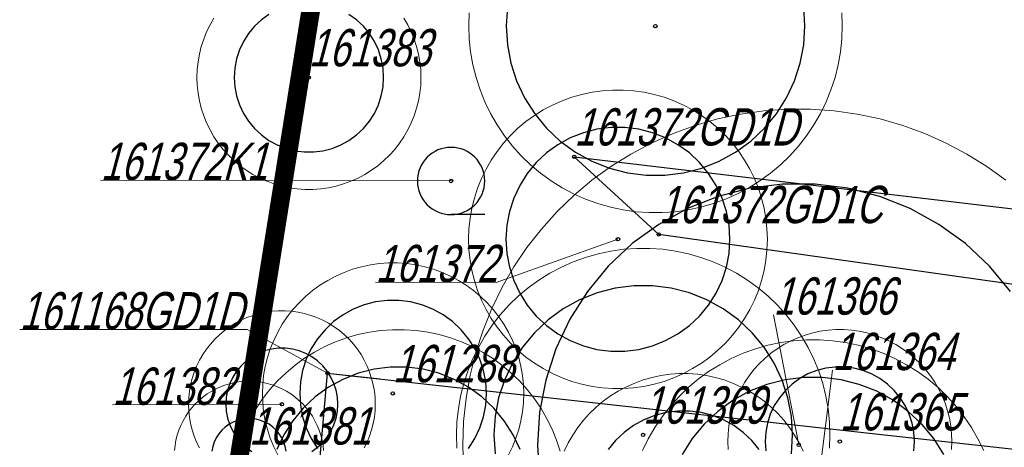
# Model space of a CAD drawing. Header units: metres. Extents: x 7419449 to 7420144, y 5549519 to 5549653.
# Tile 17 of 67: x 7419450 to 7419476, y 5549565 to 5549576. Entities that reach past the tile are written whole.
import ezdxf
from ezdxf.enums import TextEntityAlignment as Align
from ezdxf.lldxf.tags import DXFTag

# ---------------------------------------------------------------- set-up
doc = ezdxf.new("R2010")
doc.units = ezdxf.units.M
doc.layers.add('_4_GRANICA_OPRACOWANIA', color=146, linetype='2', lineweight=53, transparency=0.2)
doc.layers.add('_4_korony', color=7, linetype='Continuous', lineweight=25, true_color=0x7aa300)
for name, color, linetype, lineweight in [('_4_krzewy istniejące', 86, 'Continuous', 30), ('_4_NUMERY_PIKIET', 7, 'Continuous', 15), ('_4_SOD', 30, 'Continuous', 20)]:
    doc.layers.add(name, color=color, linetype=linetype, lineweight=lineweight)
doc.layers.add('_4_PUNKT_INWENTARYZACYJNY', color=7, linetype='Continuous')
doc.styles.add('STANDARD-Working1250', font='arial.ttf', dxfattribs={"height": 2.5})
tags = doc.linetypes.add('2', pattern=[0.9, 0.6, -0.3]).pattern_tags.tags
tags[6:7] = [DXFTag(74, 4), DXFTag(75, 0), DXFTag(340, '0'), DXFTag(46, 1.0), DXFTag(50, 0.0), DXFTag(44, 0.0), DXFTag(45, 0.0)]
tags[4:5] = [DXFTag(74, 4), DXFTag(75, 0), DXFTag(340, '0'), DXFTag(46, 1.0), DXFTag(50, 0.0), DXFTag(44, 0.0), DXFTag(45, 0.0)]

# ---------------------------------------------------------------- blocks, each defined once
blk = doc.blocks.new('A$C38776EB9')
at = {"linetype": 'Continuous', "transparency": 33554623}
blk.add_line((-0.525, -0.525), (0, -0.525), dxfattribs=at)
blk.add_circle((0, 0), 0.525, dxfattribs=at)

msp = doc.modelspace()

# ---------------------------------------------------------------- linework, layer by layer
at = {"layer": '_4_GRANICA_OPRACOWANIA', "lineweight": 30, "ltscale": 3, "const_width": 0.5}
msp.add_lwpolyline([(7419450.062, 5549530.83), (7419458.91, 5549530.45), (7419461.94, 5549530.29), (7419468.08, 5549529.97), (7419483.43, 5549529.18), (7419523.94, 5549526.59), (7419538.19, 5549526.4), (7419548.95, 5549525.8), (7419576.9, 5549524.47), (7419583.97, 5549584.15), (7419584.48, 5549588.54), (7419590.93, 5549644.33), (7419562.5, 5549640.55), (7419487.71, 5549630.61), (7419482.9, 5549629.97), (7419478.25, 5549627.12), (7419462.12, 5549617.26), (7419459.99, 5549593.07), (7419450.09, 5549531.19)], close=True, dxfattribs=at)
at = {"layer": '_4_korony', "linetype": 'Continuous', "flags": 128}
for points in [[(7419462.607, 5549576.602), (7419462.575, 5549576.101), (7419462.607, 5549575.6), (7419462.701, 5549575.106), (7419462.856, 5549574.629), (7419463.07, 5549574.174), (7419463.339, 5549573.75), (7419463.659, 5549573.363), (7419464.025, 5549573.019), (7419464.432, 5549572.724), (7419464.872, 5549572.482), (7419465.339, 5549572.297), (7419465.825, 5549572.172), (7419466.324, 5549572.109), (7419466.826, 5549572.109), (7419467.325, 5549572.172), (7419467.811, 5549572.297), (7419468.278, 5549572.482), (7419468.718, 5549572.724), (7419469.125, 5549573.019), (7419469.491, 5549573.363), (7419469.811, 5549573.75), (7419470.08, 5549574.174), (7419470.294, 5549574.629), (7419470.449, 5549575.106), (7419470.543, 5549575.6), (7419470.575, 5549576.101), (7419470.543, 5549576.602)], [(7419456.223, 5549576.413), (7419456.02, 5549576.265), (7419455.837, 5549576.093), (7419455.677, 5549575.9), (7419455.542, 5549575.688), (7419455.435, 5549575.46), (7419455.358, 5549575.221), (7419455.311, 5549574.975), (7419455.295, 5549574.724), (7419455.311, 5549574.473), (7419455.358, 5549574.227), (7419455.435, 5549573.988), (7419455.542, 5549573.76), (7419455.677, 5549573.548), (7419455.837, 5549573.355), (7419456.02, 5549573.183), (7419456.223, 5549573.035), (7419456.443, 5549572.914), (7419456.677, 5549572.822), (7419456.92, 5549572.759), (7419457.169, 5549572.728), (7419457.421, 5549572.728), (7419457.67, 5549572.759), (7419457.913, 5549572.822), (7419458.147, 5549572.914), (7419458.367, 5549573.035), (7419458.57, 5549573.183), (7419458.753, 5549573.355), (7419458.913, 5549573.548), (7419459.048, 5549573.76), (7419459.155, 5549573.988), (7419459.232, 5549574.227), (7419459.279, 5549574.473), (7419459.295, 5549574.724), (7419459.279, 5549574.975), (7419459.232, 5549575.221), (7419459.155, 5549575.46), (7419459.048, 5549575.688), (7419458.913, 5549575.9), (7419458.753, 5549576.093), (7419458.57, 5549576.265), (7419458.367, 5549576.413)], [(7419476.077, 5549568.992), (7419475.517, 5549569.67), (7419474.876, 5549570.272), (7419474.165, 5549570.788), (7419473.394, 5549571.212), (7419472.577, 5549571.535), (7419471.726, 5549571.754), (7419470.854, 5549571.864), (7419469.974, 5549571.864), (7419469.102, 5549571.754), (7419468.251, 5549571.535), (7419467.434, 5549571.212), (7419466.663, 5549570.788), (7419465.952, 5549570.272), (7419465.311, 5549569.67), (7419464.751, 5549568.992), (7419464.28, 5549568.25), (7419463.906, 5549567.455), (7419463.634, 5549566.619), (7419463.469, 5549565.755), (7419463.414, 5549564.878), (7419463.469, 5549564.001)], [(7419470.214, 5549564.647), (7419470.246, 5549565.148), (7419470.214, 5549565.649), (7419470.12, 5549566.143), (7419469.965, 5549566.62), (7419469.751, 5549567.075), (7419469.482, 5549567.499), (7419469.162, 5549567.886), (7419468.796, 5549568.23), (7419468.389, 5549568.525), (7419467.949, 5549568.767), (7419467.482, 5549568.952), (7419466.996, 5549569.077), (7419466.497, 5549569.14), (7419465.995, 5549569.14), (7419465.496, 5549569.077), (7419465.01, 5549568.952), (7419464.543, 5549568.767), (7419464.103, 5549568.525), (7419463.696, 5549568.23), (7419463.33, 5549567.886), (7419463.01, 5549567.499), (7419462.741, 5549567.075), (7419462.527, 5549566.62), (7419462.372, 5549566.143), (7419462.278, 5549565.649), (7419462.246, 5549565.148), (7419462.278, 5549564.647)], [(7419461.57, 5549564.788), (7419461.738, 5549565.053), (7419461.871, 5549565.337), (7419461.968, 5549565.635), (7419462.027, 5549565.944), (7419462.047, 5549566.257), (7419462.027, 5549566.57), (7419461.968, 5549566.879), (7419461.871, 5549567.177), (7419461.738, 5549567.461), (7419461.57, 5549567.726), (7419461.369, 5549567.968), (7419461.141, 5549568.183), (7419460.887, 5549568.368), (7419460.611, 5549568.519), (7419460.32, 5549568.635), (7419460.015, 5549568.713), (7419459.704, 5549568.752), (7419459.39, 5549568.752), (7419459.079, 5549568.713), (7419458.774, 5549568.635), (7419458.483, 5549568.519), (7419458.207, 5549568.368), (7419457.953, 5549568.183), (7419457.725, 5549567.968), (7419457.524, 5549567.726), (7419457.356, 5549567.461), (7419457.223, 5549567.177), (7419457.126, 5549566.879), (7419457.067, 5549566.57), (7419457.047, 5549566.257), (7419457.067, 5549565.944), (7419457.126, 5549565.635), (7419457.223, 5549565.337), (7419457.356, 5549565.053), (7419457.524, 5549564.788)], [(7419457.374, 5549564.708), (7419457.526, 5549564.818), (7419457.663, 5549564.947), (7419457.784, 5549565.092), (7419457.884, 5549565.251), (7419457.965, 5549565.422), (7419458.023, 5549565.601), (7419458.058, 5549565.786), (7419458.07, 5549565.974), (7419458.058, 5549566.162), (7419458.023, 5549566.347), (7419457.965, 5549566.526), (7419457.884, 5549566.697), (7419457.784, 5549566.856), (7419457.663, 5549567.001), (7419457.526, 5549567.13), (7419457.374, 5549567.24), (7419457.209, 5549567.331), (7419457.034, 5549567.401), (7419456.851, 5549567.447), (7419456.664, 5549567.471), (7419456.476, 5549567.471), (7419456.289, 5549567.447), (7419456.106, 5549567.401), (7419455.931, 5549567.331), (7419455.766, 5549567.24), (7419455.614, 5549567.13), (7419455.477, 5549567.001), (7419455.356, 5549566.856), (7419455.256, 5549566.697), (7419455.175, 5549566.526), (7419455.117, 5549566.347), (7419455.082, 5549566.162), (7419455.07, 5549565.974), (7419455.082, 5549565.786), (7419455.117, 5549565.601), (7419455.175, 5549565.422), (7419455.256, 5549565.251), (7419455.356, 5549565.092), (7419455.477, 5549564.947), (7419455.614, 5549564.818), (7419455.766, 5549564.708)], [(7419462.947, 5549564.758), (7419462.76, 5549565.156), (7419462.525, 5549565.527), (7419462.244, 5549565.866), (7419461.924, 5549566.167), (7419461.568, 5549566.425), (7419461.183, 5549566.637), (7419460.775, 5549566.799), (7419460.349, 5549566.908), (7419459.913, 5549566.963), (7419459.473, 5549566.963), (7419459.037, 5549566.908), (7419458.611, 5549566.799), (7419458.203, 5549566.637), (7419457.818, 5549566.425), (7419457.462, 5549566.167), (7419457.142, 5549565.866), (7419456.861, 5549565.527), (7419456.626, 5549565.156), (7419456.439, 5549564.758)], [(7419473.493, 5549564.72), (7419473.509, 5549564.971), (7419473.493, 5549565.222), (7419473.446, 5549565.468), (7419473.369, 5549565.707), (7419473.262, 5549565.935), (7419473.127, 5549566.147), (7419472.967, 5549566.34), (7419472.784, 5549566.512), (7419472.581, 5549566.66), (7419472.361, 5549566.781), (7419472.127, 5549566.873), (7419471.884, 5549566.936), (7419471.635, 5549566.967), (7419471.383, 5549566.967), (7419471.134, 5549566.936), (7419470.891, 5549566.873), (7419470.657, 5549566.781), (7419470.437, 5549566.66), (7419470.234, 5549566.512), (7419470.051, 5549566.34), (7419469.891, 5549566.147), (7419469.756, 5549565.935), (7419469.649, 5549565.707), (7419469.572, 5549565.468), (7419469.525, 5549565.222), (7419469.509, 5549564.971), (7419469.525, 5549564.72)], [(7419474.299, 5549564.626), (7419474.03, 5549565.05), (7419473.71, 5549565.437), (7419473.344, 5549565.781), (7419472.937, 5549566.076), (7419472.497, 5549566.318), (7419472.03, 5549566.503), (7419471.544, 5549566.628), (7419471.045, 5549566.691), (7419470.543, 5549566.691), (7419470.044, 5549566.628), (7419469.558, 5549566.503), (7419469.091, 5549566.318), (7419468.651, 5549566.076), (7419468.244, 5549565.781), (7419467.878, 5549565.437), (7419467.558, 5549565.05), (7419467.289, 5549564.626)], [(7419469.352, 5549564.761), (7419469.151, 5549565.003), (7419468.923, 5549565.218), (7419468.669, 5549565.403), (7419468.393, 5549565.554), (7419468.102, 5549565.67), (7419467.797, 5549565.748), (7419467.486, 5549565.787), (7419467.172, 5549565.787), (7419466.861, 5549565.748), (7419466.556, 5549565.67), (7419466.265, 5549565.554), (7419465.989, 5549565.403), (7419465.735, 5549565.218), (7419465.507, 5549565.003), (7419465.306, 5549564.761)], [(7419456.682, 5549564.714), (7419456.659, 5549564.838), (7419456.62, 5549564.957), (7419456.566, 5549565.071), (7419456.499, 5549565.177), (7419456.419, 5549565.274), (7419456.327, 5549565.36), (7419456.226, 5549565.433), (7419456.116, 5549565.494), (7419455.999, 5549565.54), (7419455.877, 5549565.571), (7419455.753, 5549565.587), (7419455.627, 5549565.587), (7419455.503, 5549565.571), (7419455.381, 5549565.54), (7419455.264, 5549565.494), (7419455.154, 5549565.433), (7419455.053, 5549565.36), (7419454.961, 5549565.274), (7419454.881, 5549565.177), (7419454.814, 5549565.071), (7419454.76, 5549564.957), (7419454.721, 5549564.838), (7419454.698, 5549564.714)]]:
    msp.add_lwpolyline(points, dxfattribs=at)
msp.add_lwpolyline([(7419468.569, 5549570.388), (7419468.545, 5549570.764), (7419468.475, 5549571.134), (7419468.358, 5549571.492), (7419468.198, 5549571.833), (7419467.996, 5549572.151), (7419467.756, 5549572.442), (7419467.481, 5549572.7), (7419467.176, 5549572.921), (7419466.846, 5549573.102), (7419466.496, 5549573.241), (7419466.131, 5549573.335), (7419465.757, 5549573.382), (7419465.381, 5549573.382), (7419465.007, 5549573.335), (7419464.642, 5549573.241), (7419464.292, 5549573.102), (7419463.962, 5549572.921), (7419463.657, 5549572.7), (7419463.382, 5549572.442), (7419463.142, 5549572.151), (7419462.94, 5549571.833), (7419462.78, 5549571.492), (7419462.663, 5549571.134), (7419462.593, 5549570.764), (7419462.569, 5549570.388), (7419462.593, 5549570.012), (7419462.663, 5549569.642), (7419462.78, 5549569.284), (7419462.94, 5549568.943), (7419463.142, 5549568.625), (7419463.382, 5549568.334), (7419463.657, 5549568.076), (7419463.962, 5549567.855), (7419464.292, 5549567.674), (7419464.642, 5549567.535), (7419465.007, 5549567.441), (7419465.381, 5549567.394), (7419465.757, 5549567.394), (7419466.131, 5549567.441), (7419466.496, 5549567.535), (7419466.846, 5549567.674), (7419467.176, 5549567.855), (7419467.481, 5549568.076), (7419467.756, 5549568.334), (7419467.996, 5549568.625), (7419468.198, 5549568.943), (7419468.358, 5549569.284), (7419468.475, 5549569.642), (7419468.545, 5549570.012)], close=True, dxfattribs=at)
at = {"layer": '_4_krzewy istniejące'}
msp.add_lwpolyline([(7419485.86, 5549570.05), (7419485.79, 5549567.82), (7419466.66, 5549570.52), (7419464.4, 5549572.6), (7419485.86, 5549570.05)], dxfattribs=at)
at = {"layer": '_4_krzewy istniejące', "elevation": 10.18}
msp.add_lwpolyline([(7419533.763, 5549558.395), (7419528.84, 5549526.525), (7419523.94, 5549526.59), (7419483.43, 5549529.18), (7419454.642, 5549530.858), (7419457.792, 5549566.805), (7419533.763, 5549558.395)], dxfattribs=at)
at = {"layer": '_4_NUMERY_PIKIET'}
for points in [[(7419461.1, 5549571.95), (7419451.716, 5549571.97)], [(7419465.57, 5549570.39), (7419462.311, 5549569.233), (7419459.076, 5549569.236)], [(7419470.41, 5549564.88), (7419469.733, 5549568.366)], [(7419470.79, 5549562.7), (7419471.315, 5549566.881)], [(7419456.57, 5549565.97), (7419452.033, 5549565.952)]]:
    msp.add_lwpolyline(points, dxfattribs=at)
at = {"layer": '_4_NUMERY_PIKIET', "elevation": 10.18}
for points in [[(7419457.792, 5549566.805), (7419455.642, 5549567.971), (7419449.549, 5549567.971)], [(7419459.19, 5549566.65), (7419457.792, 5549566.805)]]:
    msp.add_lwpolyline(points, dxfattribs=at)
at = {"layer": '_4_PUNKT_INWENTARYZACYJNY'}
for centre in [(7419466.57, 5549576.1), (7419457.29, 5549574.72), (7419464.4, 5549572.6), (7419461.1, 5549571.95), (7419465.57, 5549570.39), (7419466.66, 5549570.52), (7419457.792, 5549566.805, 10.18), (7419459.54, 5549566.26), (7419456.57, 5549565.97), (7419466.24, 5549565.15), (7419470.41, 5549564.88), (7419471.51, 5549564.97)]:
    msp.add_circle(centre, 0.045, dxfattribs=at)
at = {"layer": '_4_SOD', "flags": 128}
for points in [[(7419454.751, 5549576.314), (7419454.646, 5549576.132), (7419454.554, 5549575.944), (7419454.476, 5549575.75), (7419454.411, 5549575.551), (7419454.361, 5549575.348), (7419454.324, 5549575.142), (7419454.302, 5549574.933), (7419454.295, 5549574.724), (7419454.302, 5549574.515), (7419454.324, 5549574.306), (7419454.361, 5549574.1), (7419454.411, 5549573.897), (7419454.476, 5549573.698), (7419454.554, 5549573.504), (7419454.646, 5549573.316), (7419454.751, 5549573.134), (7419454.868, 5549572.961), (7419454.997, 5549572.796), (7419455.137, 5549572.64), (7419455.288, 5549572.495), (7419455.448, 5549572.36), (7419455.617, 5549572.237), (7419455.795, 5549572.126), (7419455.98, 5549572.028), (7419456.171, 5549571.942), (7419456.368, 5549571.871), (7419456.569, 5549571.813), (7419456.774, 5549571.77), (7419456.981, 5549571.74), (7419457.19, 5549571.726), (7419457.4, 5549571.726), (7419457.609, 5549571.74), (7419457.816, 5549571.77), (7419458.021, 5549571.813), (7419458.222, 5549571.871), (7419458.419, 5549571.942), (7419458.61, 5549572.028), (7419458.795, 5549572.126), (7419458.973, 5549572.237), (7419459.142, 5549572.36), (7419459.302, 5549572.495), (7419459.453, 5549572.64), (7419459.593, 5549572.796), (7419459.722, 5549572.961), (7419459.839, 5549573.134), (7419459.944, 5549573.316), (7419460.036, 5549573.504), (7419460.114, 5549573.698), (7419460.179, 5549573.897), (7419460.229, 5549574.1), (7419460.266, 5549574.306), (7419460.288, 5549574.515), (7419460.295, 5549574.724), (7419460.288, 5549574.933), (7419460.266, 5549575.142), (7419460.229, 5549575.348), (7419460.179, 5549575.551), (7419460.114, 5549575.75), (7419460.036, 5549575.944), (7419459.944, 5549576.132), (7419459.839, 5549576.314)], [(7419461.587, 5549576.45), (7419461.575, 5549576.101), (7419461.587, 5549575.752), (7419461.624, 5549575.405), (7419461.684, 5549575.061), (7419461.769, 5549574.723), (7419461.877, 5549574.391), (7419462.007, 5549574.067), (7419462.16, 5549573.754), (7419462.335, 5549573.451), (7419462.53, 5549573.162), (7419462.745, 5549572.887), (7419462.978, 5549572.628), (7419463.229, 5549572.385), (7419463.497, 5549572.161), (7419463.779, 5549571.956), (7419464.075, 5549571.771), (7419464.383, 5549571.607), (7419464.702, 5549571.465), (7419465.03, 5549571.346), (7419465.365, 5549571.25), (7419465.707, 5549571.177), (7419466.052, 5549571.128), (7419466.401, 5549571.104), (7419466.749, 5549571.104), (7419467.098, 5549571.128), (7419467.443, 5549571.177), (7419467.785, 5549571.25), (7419468.12, 5549571.346), (7419468.448, 5549571.465), (7419468.767, 5549571.607), (7419469.075, 5549571.771), (7419469.371, 5549571.956), (7419469.653, 5549572.161), (7419469.921, 5549572.385), (7419470.172, 5549572.628), (7419470.405, 5549572.887), (7419470.62, 5549573.162), (7419470.815, 5549573.451), (7419470.99, 5549573.754), (7419471.143, 5549574.067), (7419471.273, 5549574.391), (7419471.381, 5549574.723), (7419471.466, 5549575.061), (7419471.526, 5549575.405), (7419471.563, 5549575.752), (7419471.575, 5549576.101), (7419471.563, 5549576.45)], [(7419475.955, 5549571.97), (7419475.447, 5549572.339), (7419474.914, 5549572.672), (7419474.359, 5549572.967), (7419473.785, 5549573.223), (7419473.195, 5549573.438), (7419472.591, 5549573.611), (7419471.977, 5549573.741), (7419471.355, 5549573.829), (7419470.728, 5549573.873), (7419470.1, 5549573.873), (7419469.473, 5549573.829), (7419468.851, 5549573.741), (7419468.237, 5549573.611), (7419467.633, 5549573.438), (7419467.043, 5549573.223), (7419466.469, 5549572.967), (7419465.914, 5549572.672), (7419465.381, 5549572.339), (7419464.873, 5549571.97), (7419464.392, 5549571.566), (7419463.94, 5549571.13), (7419463.52, 5549570.663), (7419463.133, 5549570.168), (7419462.782, 5549569.647), (7419462.467, 5549569.103), (7419462.192, 5549568.539), (7419461.957, 5549567.956), (7419461.763, 5549567.359), (7419461.611, 5549566.749), (7419461.502, 5549566.131), (7419461.436, 5549565.506), (7419461.414, 5549564.878), (7419461.436, 5549564.25)], [(7419471.234, 5549564.799), (7419471.246, 5549565.148), (7419471.234, 5549565.497), (7419471.197, 5549565.844), (7419471.137, 5549566.188), (7419471.052, 5549566.526), (7419470.944, 5549566.858), (7419470.814, 5549567.182), (7419470.661, 5549567.495), (7419470.486, 5549567.798), (7419470.291, 5549568.087), (7419470.076, 5549568.362), (7419469.843, 5549568.621), (7419469.592, 5549568.864), (7419469.324, 5549569.088), (7419469.042, 5549569.293), (7419468.746, 5549569.478), (7419468.438, 5549569.642), (7419468.119, 5549569.784), (7419467.791, 5549569.903), (7419467.456, 5549569.999), (7419467.114, 5549570.072), (7419466.769, 5549570.121), (7419466.42, 5549570.145), (7419466.072, 5549570.145), (7419465.723, 5549570.121), (7419465.378, 5549570.072), (7419465.036, 5549569.999), (7419464.701, 5549569.903), (7419464.373, 5549569.784), (7419464.054, 5549569.642), (7419463.746, 5549569.478), (7419463.45, 5549569.293), (7419463.168, 5549569.088), (7419462.9, 5549568.864), (7419462.649, 5549568.621), (7419462.416, 5549568.362), (7419462.201, 5549568.087), (7419462.006, 5549567.798), (7419461.831, 5549567.495), (7419461.678, 5549567.182), (7419461.548, 5549566.858), (7419461.44, 5549566.526), (7419461.355, 5549566.188), (7419461.295, 5549565.844), (7419461.258, 5549565.497), (7419461.246, 5549565.148), (7419461.258, 5549564.799)], [(7419462.637, 5549564.614), (7419462.744, 5549564.833), (7419462.836, 5549565.06), (7419462.911, 5549565.292), (7419462.971, 5549565.529), (7419463.013, 5549565.77), (7419463.038, 5549566.013), (7419463.047, 5549566.257), (7419463.038, 5549566.501), (7419463.013, 5549566.744), (7419462.971, 5549566.985), (7419462.911, 5549567.222), (7419462.836, 5549567.454), (7419462.744, 5549567.681), (7419462.637, 5549567.9), (7419462.515, 5549568.112), (7419462.379, 5549568.314), (7419462.228, 5549568.507), (7419462.065, 5549568.688), (7419461.889, 5549568.858), (7419461.702, 5549569.015), (7419461.504, 5549569.159), (7419461.297, 5549569.288), (7419461.081, 5549569.403), (7419460.858, 5549569.502), (7419460.629, 5549569.586), (7419460.394, 5549569.653), (7419460.155, 5549569.704), (7419459.913, 5549569.738), (7419459.669, 5549569.755), (7419459.425, 5549569.755), (7419459.181, 5549569.738), (7419458.939, 5549569.704), (7419458.7, 5549569.653), (7419458.465, 5549569.586), (7419458.236, 5549569.502), (7419458.013, 5549569.403), (7419457.797, 5549569.288), (7419457.59, 5549569.159), (7419457.392, 5549569.015), (7419457.205, 5549568.858), (7419457.029, 5549568.688), (7419456.866, 5549568.507), (7419456.715, 5549568.314), (7419456.579, 5549568.112), (7419456.457, 5549567.9), (7419456.35, 5549567.681), (7419456.258, 5549567.454), (7419456.183, 5549567.222), (7419456.123, 5549566.985), (7419456.081, 5549566.744), (7419456.056, 5549566.501), (7419456.047, 5549566.257), (7419456.056, 5549566.013), (7419456.081, 5549565.77), (7419456.123, 5549565.529), (7419456.183, 5549565.292), (7419456.258, 5549565.06), (7419456.35, 5549564.833), (7419456.457, 5549564.614)], [(7419458.777, 5549564.8), (7419458.854, 5549564.957), (7419458.919, 5549565.119), (7419458.973, 5549565.285), (7419459.015, 5549565.454), (7419459.046, 5549565.626), (7419459.064, 5549565.8), (7419459.07, 5549565.974), (7419459.064, 5549566.148), (7419459.046, 5549566.322), (7419459.015, 5549566.494), (7419458.973, 5549566.663), (7419458.919, 5549566.829), (7419458.854, 5549566.991), (7419458.777, 5549567.148), (7419458.69, 5549567.299), (7419458.593, 5549567.443), (7419458.485, 5549567.581), (7419458.368, 5549567.711), (7419458.243, 5549567.832), (7419458.109, 5549567.944), (7419457.968, 5549568.047), (7419457.82, 5549568.139), (7419457.666, 5549568.221), (7419457.507, 5549568.292), (7419457.343, 5549568.352), (7419457.175, 5549568.4), (7419457.004, 5549568.436), (7419456.831, 5549568.46), (7419456.657, 5549568.472), (7419456.483, 5549568.472), (7419456.309, 5549568.46), (7419456.136, 5549568.436), (7419455.965, 5549568.4), (7419455.797, 5549568.352), (7419455.633, 5549568.292), (7419455.474, 5549568.221), (7419455.32, 5549568.139), (7419455.172, 5549568.047), (7419455.031, 5549567.944), (7419454.897, 5549567.832), (7419454.772, 5549567.711), (7419454.655, 5549567.581), (7419454.547, 5549567.443), (7419454.45, 5549567.299), (7419454.363, 5549567.148), (7419454.286, 5549566.991), (7419454.221, 5549566.829), (7419454.167, 5549566.663), (7419454.125, 5549566.494), (7419454.094, 5549566.322), (7419454.076, 5549566.148), (7419454.07, 5549565.974), (7419454.076, 5549565.8), (7419454.094, 5549565.626), (7419454.125, 5549565.454), (7419454.167, 5549565.285), (7419454.221, 5549565.119), (7419454.286, 5549564.957), (7419454.363, 5549564.8)], [(7419464.019, 5549564.71), (7419463.922, 5549565.009), (7419463.804, 5549565.3), (7419463.666, 5549565.583), (7419463.509, 5549565.855), (7419463.334, 5549566.115), (7419463.14, 5549566.363), (7419462.93, 5549566.596), (7419462.704, 5549566.814), (7419462.463, 5549567.016), (7419462.209, 5549567.201), (7419461.943, 5549567.367), (7419461.666, 5549567.515), (7419461.379, 5549567.642), (7419461.084, 5549567.75), (7419460.782, 5549567.836), (7419460.474, 5549567.902), (7419460.163, 5549567.945), (7419459.85, 5549567.967), (7419459.536, 5549567.967), (7419459.223, 5549567.945), (7419458.912, 5549567.902), (7419458.604, 5549567.836), (7419458.302, 5549567.75), (7419458.007, 5549567.642), (7419457.72, 5549567.515), (7419457.443, 5549567.367), (7419457.177, 5549567.201), (7419456.923, 5549567.016), (7419456.682, 5549566.814), (7419456.456, 5549566.596), (7419456.246, 5549566.363), (7419456.052, 5549566.115), (7419455.877, 5549565.855), (7419455.72, 5549565.583), (7419455.582, 5549565.3), (7419455.464, 5549565.009), (7419455.367, 5549564.71)], [(7419474.502, 5549564.762), (7419474.509, 5549564.971), (7419474.502, 5549565.18), (7419474.48, 5549565.389), (7419474.443, 5549565.595), (7419474.393, 5549565.798), (7419474.328, 5549565.997), (7419474.25, 5549566.191), (7419474.158, 5549566.379), (7419474.053, 5549566.561), (7419473.936, 5549566.734), (7419473.807, 5549566.899), (7419473.667, 5549567.055), (7419473.516, 5549567.2), (7419473.356, 5549567.335), (7419473.187, 5549567.458), (7419473.009, 5549567.569), (7419472.824, 5549567.667), (7419472.633, 5549567.753), (7419472.436, 5549567.824), (7419472.235, 5549567.882), (7419472.03, 5549567.925), (7419471.823, 5549567.955), (7419471.614, 5549567.969), (7419471.404, 5549567.969), (7419471.195, 5549567.955), (7419470.988, 5549567.925), (7419470.783, 5549567.882), (7419470.582, 5549567.824), (7419470.385, 5549567.753), (7419470.194, 5549567.667), (7419470.009, 5549567.569), (7419469.831, 5549567.458), (7419469.662, 5549567.335), (7419469.502, 5549567.2), (7419469.351, 5549567.055), (7419469.211, 5549566.899), (7419469.082, 5549566.734), (7419468.965, 5549566.561), (7419468.86, 5549566.379), (7419468.768, 5549566.191), (7419468.69, 5549565.997), (7419468.625, 5549565.798), (7419468.575, 5549565.595), (7419468.538, 5549565.389), (7419468.516, 5549565.18), (7419468.509, 5549564.971), (7419468.516, 5549564.762)], [(7419475.362, 5549564.733), (7419475.209, 5549565.046), (7419475.034, 5549565.349), (7419474.839, 5549565.638), (7419474.624, 5549565.913), (7419474.391, 5549566.172), (7419474.14, 5549566.415), (7419473.872, 5549566.639), (7419473.59, 5549566.844), (7419473.294, 5549567.029), (7419472.986, 5549567.193), (7419472.667, 5549567.335), (7419472.339, 5549567.454), (7419472.004, 5549567.55), (7419471.662, 5549567.623), (7419471.317, 5549567.672), (7419470.968, 5549567.696), (7419470.62, 5549567.696), (7419470.271, 5549567.672), (7419469.926, 5549567.623), (7419469.584, 5549567.55), (7419469.249, 5549567.454), (7419468.921, 5549567.335), (7419468.602, 5549567.193), (7419468.294, 5549567.029), (7419467.998, 5549566.844), (7419467.716, 5549566.639), (7419467.448, 5549566.415), (7419467.197, 5549566.172), (7419466.964, 5549565.913), (7419466.749, 5549565.638), (7419466.554, 5549565.349), (7419466.379, 5549565.046), (7419466.226, 5549564.733)], [(7419470.526, 5549564.716), (7419470.419, 5549564.935), (7419470.297, 5549565.147), (7419470.161, 5549565.349), (7419470.01, 5549565.542), (7419469.847, 5549565.723), (7419469.671, 5549565.893), (7419469.484, 5549566.05), (7419469.286, 5549566.194), (7419469.079, 5549566.323), (7419468.863, 5549566.438), (7419468.64, 5549566.537), (7419468.411, 5549566.621), (7419468.176, 5549566.688), (7419467.937, 5549566.739), (7419467.695, 5549566.773), (7419467.451, 5549566.79), (7419467.207, 5549566.79), (7419466.963, 5549566.773), (7419466.721, 5549566.739), (7419466.482, 5549566.688), (7419466.247, 5549566.621), (7419466.018, 5549566.537), (7419465.795, 5549566.438), (7419465.579, 5549566.323), (7419465.372, 5549566.194), (7419465.174, 5549566.05), (7419464.987, 5549565.893), (7419464.811, 5549565.723), (7419464.648, 5549565.542), (7419464.497, 5549565.349), (7419464.361, 5549565.147), (7419464.239, 5549564.935), (7419464.132, 5549564.716)], [(7419457.685, 5549564.729), (7419457.671, 5549564.867), (7419457.646, 5549565.005), (7419457.613, 5549565.14), (7419457.569, 5549565.273), (7419457.517, 5549565.402), (7419457.456, 5549565.528), (7419457.386, 5549565.649), (7419457.308, 5549565.765), (7419457.222, 5549565.875), (7419457.129, 5549565.978), (7419457.028, 5549566.075), (7419456.921, 5549566.165), (7419456.808, 5549566.247), (7419456.69, 5549566.321), (7419456.567, 5549566.387), (7419456.439, 5549566.443), (7419456.308, 5549566.491), (7419456.174, 5549566.53), (7419456.037, 5549566.559), (7419455.899, 5549566.578), (7419455.76, 5549566.588), (7419455.62, 5549566.588), (7419455.481, 5549566.578), (7419455.343, 5549566.559), (7419455.206, 5549566.53), (7419455.072, 5549566.491), (7419454.941, 5549566.443), (7419454.813, 5549566.387), (7419454.69, 5549566.321), (7419454.572, 5549566.247), (7419454.459, 5549566.165), (7419454.352, 5549566.075), (7419454.251, 5549565.978), (7419454.158, 5549565.875), (7419454.072, 5549565.765), (7419453.994, 5549565.649), (7419453.924, 5549565.528), (7419453.863, 5549565.402), (7419453.811, 5549565.273), (7419453.767, 5549565.14), (7419453.734, 5549565.005), (7419453.709, 5549564.867), (7419453.695, 5549564.729)]]:
    msp.add_lwpolyline(points, dxfattribs=at)
msp.add_lwpolyline([(7419469.569, 5549570.388), (7419469.559, 5549570.667), (7419469.53, 5549570.945), (7419469.482, 5549571.22), (7419469.414, 5549571.491), (7419469.328, 5549571.756), (7419469.223, 5549572.015), (7419469.101, 5549572.266), (7419468.961, 5549572.508), (7419468.805, 5549572.739), (7419468.633, 5549572.959), (7419468.446, 5549573.167), (7419468.246, 5549573.361), (7419468.032, 5549573.54), (7419467.806, 5549573.704), (7419467.569, 5549573.852), (7419467.322, 5549573.983), (7419467.067, 5549574.097), (7419466.805, 5549574.192), (7419466.537, 5549574.269), (7419466.264, 5549574.327), (7419465.987, 5549574.366), (7419465.709, 5549574.386), (7419465.429, 5549574.386), (7419465.151, 5549574.366), (7419464.874, 5549574.327), (7419464.601, 5549574.269), (7419464.333, 5549574.192), (7419464.071, 5549574.097), (7419463.816, 5549573.983), (7419463.569, 5549573.852), (7419463.332, 5549573.704), (7419463.106, 5549573.54), (7419462.892, 5549573.361), (7419462.692, 5549573.167), (7419462.505, 5549572.959), (7419462.333, 5549572.739), (7419462.177, 5549572.508), (7419462.037, 5549572.266), (7419461.915, 5549572.015), (7419461.81, 5549571.756), (7419461.724, 5549571.491), (7419461.656, 5549571.22), (7419461.608, 5549570.945), (7419461.579, 5549570.667), (7419461.569, 5549570.388), (7419461.579, 5549570.109), (7419461.608, 5549569.831), (7419461.656, 5549569.556), (7419461.724, 5549569.285), (7419461.81, 5549569.02), (7419461.915, 5549568.761), (7419462.037, 5549568.51), (7419462.177, 5549568.268), (7419462.333, 5549568.037), (7419462.505, 5549567.817), (7419462.692, 5549567.609), (7419462.892, 5549567.415), (7419463.106, 5549567.236), (7419463.332, 5549567.072), (7419463.569, 5549566.924), (7419463.816, 5549566.793), (7419464.071, 5549566.679), (7419464.333, 5549566.584), (7419464.601, 5549566.507), (7419464.874, 5549566.449), (7419465.151, 5549566.41), (7419465.429, 5549566.39), (7419465.709, 5549566.39), (7419465.987, 5549566.41), (7419466.264, 5549566.449), (7419466.537, 5549566.507), (7419466.805, 5549566.584), (7419467.067, 5549566.679), (7419467.322, 5549566.793), (7419467.569, 5549566.924), (7419467.806, 5549567.072), (7419468.032, 5549567.236), (7419468.246, 5549567.415), (7419468.446, 5549567.609), (7419468.633, 5549567.817), (7419468.805, 5549568.037), (7419468.961, 5549568.268), (7419469.101, 5549568.51), (7419469.223, 5549568.761), (7419469.328, 5549569.02), (7419469.414, 5549569.285), (7419469.482, 5549569.556), (7419469.53, 5549569.831), (7419469.559, 5549570.109)], close=True, dxfattribs=at)

# ---------------------------------------------------------------- block references
at = {"layer": '_4_krzewy istniejące', "transparency": 33554687, "xscale": -1.716736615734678, "yscale": 1.716736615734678, "zscale": 1.716736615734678}
msp.add_blockref('A$C38776EB9', (7419461.1, 5549571.95), dxfattribs=at)

# ---------------------------------------------------------------- texts
at = {"layer": '_4_NUMERY_PIKIET', "style": 'STANDARD-Working1250', "oblique": 15, "width": 0.7}
for s, p in [('161383', (7419457.29, 5549574.72)), ('161372GD1D', (7419464.4, 5549572.6)), ('161372K1', (7419451.716, 5549571.674)), ('161372GD1C', (7419466.66, 5549570.52)), ('161372', (7419459.076, 5549568.94)), ('161366', (7419469.733, 5549568.07)), ('161168GD1D', (7419449.549, 5549567.675, 10.18)), ('161364', (7419471.315, 5549566.585)), ('161288', (7419459.54, 5549566.26)), ('161382', (7419452.033, 5549565.656)), ('161369', (7419466.24, 5549565.15)), ('161365', (7419471.51, 5549564.97)), ('161381', (7419455.69, 5549564.59))]:
    msp.add_text(s, height=1, dxfattribs=at).set_placement(p, align=Align.BOTTOM_LEFT)

doc.saveas('drawing.dxf')
